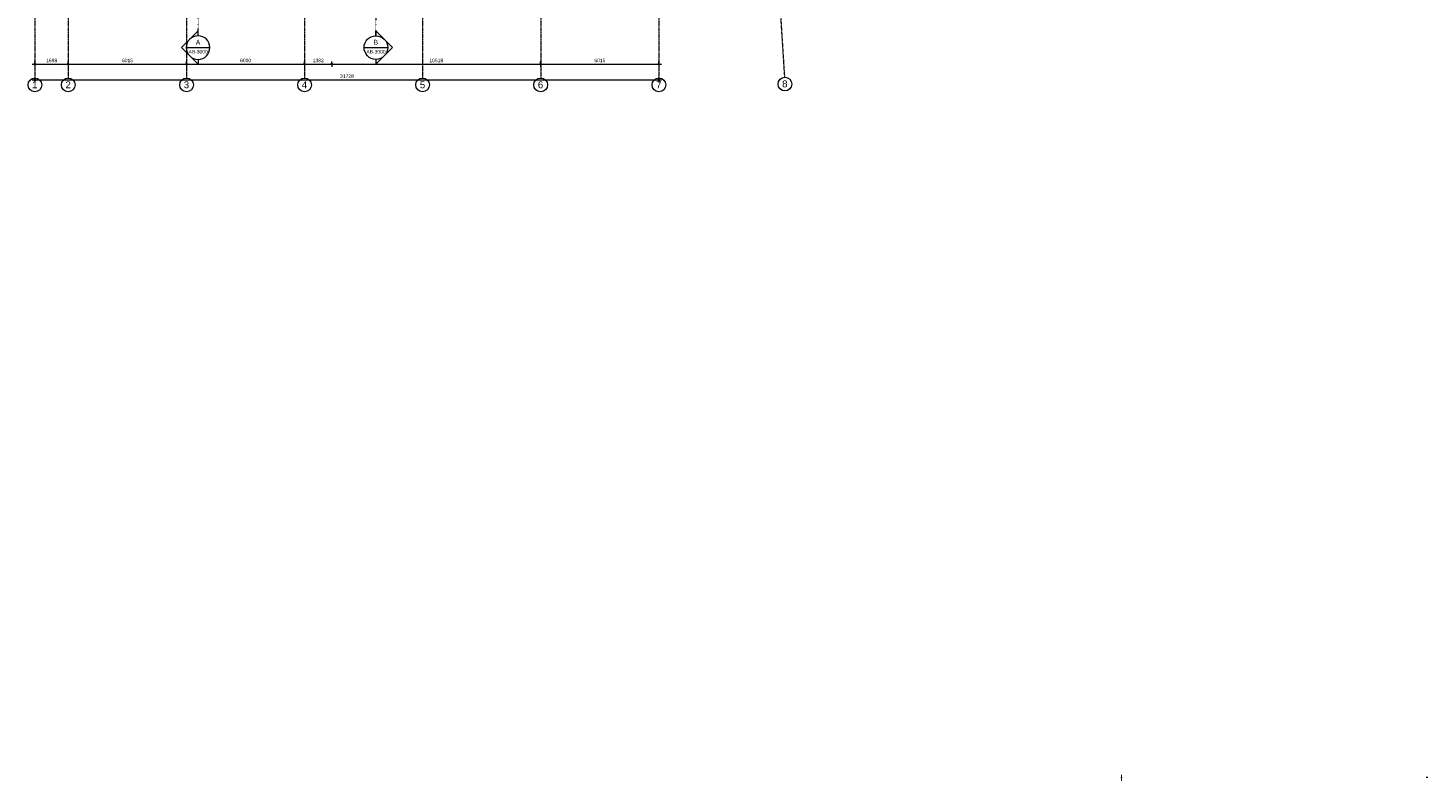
# Model space of a CAD drawing. Header units: millimetres. Extents: x 12885 to 91527, y 4686 to 113492.
# Tile 1 of 3: x 20354 to 91527, y 4686 to 42849. Entities that reach past the tile are written whole.
import ezdxf

# ---------------------------------------------------------------- set-up
doc = ezdxf.new("R2010")
doc.units = ezdxf.units.MM
for name, pattern in [('Afbreeklijn', [9, 5, -2, 0, -2]), ('ARC Grid Line', [22.225, 12.7, -3.175, 3.175, -3.175]), ('ARC Section Line', [17, 10, -3, 0, -1, 0, -3])]:
    doc.linetypes.add(name, pattern=pattern)
for name, color, linetype, lineweight in [('A--L$01A__Algemeen', 7, 'Continuous', 9), ('A--L$07A__Stramien', 1, 'Continuous', 13), ('A--LD20__DetailPenFijn', 2, 'Continuous', 15), ('A--LD30__DetailPenMiddel', 3, 'Continuous', 9), ('A--M$01A__Algemeen', 1, 'Continuous', 13), ('A--M$01A__Algemeen-100', 1, 'Continuous', 13), ('A--T$01A__Algemeen', 1, 'Continuous', 13), ('A--T$07A__Stramien', 1, 'Continuous', 13)]:
    doc.layers.add(name, color=color, linetype=linetype, lineweight=lineweight)
doc.styles.add('Arial', font='arial.ttf', dxfattribs={"height": 350})
doc.styles.add('Arial_1', font='arial.ttf', dxfattribs={"height": 250})
doc.styles.add('Arial_2', font='arial.ttf', dxfattribs={"height": 180})
doc.styles.add('Arial_3', font='arial.ttf', dxfattribs={"height": 3.5})
doc.styles.add('Arial_4', font='arial.ttf', dxfattribs={"height": 2.5})
doc.styles.add('Arial_B', font='arial.ttf', dxfattribs={"height": 3.5})
doc.dimstyles.new('00_ARC_dimension_1_8mm', dxfattribs={"dimscale": 304.8, "dimtxt": 183.646692, "dimasz": 1.049869, "dimexe": 0.426509, "dimexo": 0.0625, "dimgap": 0.164042, "dimtad": 1, "dimdec": 0, "dimzin": 0, "dimdsep": 46, "dimtxsty": 'Arial_2', "dimblk1": 'DOTSMALL', "dimblk2": 'DOTSMALL', "dimsah": 1, "dimcen": 0.09, "dimdle": 0.426509, "dimadec": 3, "dimazin": 0, "dimtfac": 1, "dimtdec": 4, "dimtix": 1, "dimtmove": 0, "dimatfit": 3, "dimfxl": 0.426509, "dimfxlon": 1, "dimtvp": 1, "dimtolj": 1, "dimtzin": 0, "dimarcsym": 2})

# ---------------------------------------------------------------- blocks, each defined once
blk = doc.blocks.new('Grid - 3_5mm-18301-AB-1e verdieping')
at = {"layer": 'A--T$07A__Stramien'}
blk.add_circle((0, 0), 3.5, dxfattribs=at)
blk = doc.blocks.new('Section - Default-5518-AB-1e verdieping')
at = {"layer": 'A--L$01A__Algemeen', "lineweight": 13}
for p, q in [((-6, 8.49), (-14.49, 0)), ((-6, 8.49), (2.49, 0)), ((-12, 0), (-14.49, 0)), ((0, 0), (2.49, 0))]:
    blk.add_line(p, q, dxfattribs=at)
for start, end in [(360, 180), (180, 360)]:
    blk.add_arc((-6, 0), 6, start, end, dxfattribs=at)
blk = doc.blocks.new('DIMBLOCK10-AB-1e verdieping')
at = {"layer": 'A--M$01A__Algemeen-100'}
h = blk.add_hatch(color=256, dxfattribs=at)
edge = h.paths.add_edge_path()
edge.add_arc((20704, 40205), 40, 0, 360)
h = blk.add_hatch(color=256, dxfattribs=at)
edge = h.paths.add_edge_path()
edge.add_arc((52432, 40205), 40, 0, 360)
for p, q in [((20574, 40205), (52562, 40205)), ((20704, 40205), (20704, 40335)), ((20704, 40205), (20704, 40075)), ((52432, 40205), (52432, 40335)), ((52432, 40205), (52432, 40075))]:
    blk.add_line(p, q, dxfattribs=at)
for centre in [(20704, 40205), (52432, 40205)]:
    blk.add_circle(centre, 40, dxfattribs=at)
at = {"layer": 'A--M$01A__Algemeen-100', "color": 0, "insert": (36222, 40488), "char_height": 180, "width": 830.65, "attachment_point": 1, "line_spacing_factor": 0.941778, "style": 'Arial_2'}
blk.add_mtext('31728', dxfattribs=at)
blk = doc.blocks.new('_DotSmall')
at = {"color": 0, "linetype": 'ByBlock', "const_width": 0.5}
blk.add_lwpolyline([(-0.0625, 0, 1), (0.0625, 0, 1)], format="xyb", close=True, dxfattribs=at)
blk = doc.blocks.new('DIMBLOCK11-AB-1e verdieping')
at = {"layer": 'A--M$01A__Algemeen-100'}
h = blk.add_hatch(color=256, dxfattribs=at)
edge = h.paths.add_edge_path()
edge.add_arc((20704, 41005), 40, 0, 360)
h = blk.add_hatch(color=256, dxfattribs=at)
edge = h.paths.add_edge_path()
edge.add_arc((22402, 41005), 40, 0, 360)
for p, q in [((20574, 41005), (22402, 41005)), ((20704, 41005), (20704, 41135)), ((20704, 41005), (20704, 40875)), ((22402, 41005), (22402, 41135)), ((22402, 41005), (22402, 40875))]:
    blk.add_line(p, q, dxfattribs=at)
for centre in [(20704, 41005), (22402, 41005)]:
    blk.add_circle(centre, 40, dxfattribs=at)
at = {"layer": 'A--M$01A__Algemeen-100', "color": 0, "insert": (21276, 41288), "char_height": 180, "width": 664.52, "attachment_point": 1, "line_spacing_factor": 0.941778, "style": 'Arial_2'}
blk.add_mtext('1698', dxfattribs=at)
blk = doc.blocks.new('DIMBLOCK12-AB-1e verdieping')
at = {"layer": 'A--M$01A__Algemeen-100'}
h = blk.add_hatch(color=256, dxfattribs=at)
edge = h.paths.add_edge_path()
edge.add_arc((22402, 41005), 40, 0, 360)
h = blk.add_hatch(color=256, dxfattribs=at)
edge = h.paths.add_edge_path()
edge.add_arc((28417, 41005), 40, 0, 360)
for p, q in [((22402, 41005), (22402, 41135)), ((22402, 41005), (28417, 41005)), ((22402, 41005), (22402, 40875)), ((28417, 41005), (28417, 41135)), ((28417, 41005), (28417, 40875))]:
    blk.add_line(p, q, dxfattribs=at)
for centre in [(22402, 41005), (28417, 41005)]:
    blk.add_circle(centre, 40, dxfattribs=at)
at = {"layer": 'A--M$01A__Algemeen-100', "color": 0, "insert": (25133, 41288), "char_height": 180, "width": 664.52, "attachment_point": 1, "line_spacing_factor": 0.941778, "style": 'Arial_2'}
blk.add_mtext('6015', dxfattribs=at)
blk = doc.blocks.new('DIMBLOCK13-AB-1e verdieping')
at = {"layer": 'A--M$01A__Algemeen-100'}
h = blk.add_hatch(color=256, dxfattribs=at)
edge = h.paths.add_edge_path()
edge.add_arc((28417, 41005), 40, 0, 360)
h = blk.add_hatch(color=256, dxfattribs=at)
edge = h.paths.add_edge_path()
edge.add_arc((34417, 41005), 40, 0, 360)
for p, q in [((28417, 41005), (28417, 41135)), ((28417, 41005), (34417, 41005)), ((28417, 41005), (28417, 40875)), ((34417, 41005), (34417, 41135)), ((34417, 41005), (34417, 40875))]:
    blk.add_line(p, q, dxfattribs=at)
for centre in [(28417, 41005), (34417, 41005)]:
    blk.add_circle(centre, 40, dxfattribs=at)
at = {"layer": 'A--M$01A__Algemeen-100', "color": 0, "insert": (31140, 41288), "char_height": 180, "width": 664.52, "attachment_point": 1, "line_spacing_factor": 0.941778, "style": 'Arial_2'}
blk.add_mtext('6000', dxfattribs=at)
blk = doc.blocks.new('DIMBLOCK14-AB-1e verdieping')
at = {"layer": 'A--M$01A__Algemeen-100'}
h = blk.add_hatch(color=256, dxfattribs=at)
edge = h.paths.add_edge_path()
edge.add_arc((34417, 41005), 40, 0, 360)
h = blk.add_hatch(color=256, dxfattribs=at)
edge = h.paths.add_edge_path()
edge.add_arc((35799, 41005), 40, 0, 360)
for p, q in [((34417, 41005), (34417, 41135)), ((34417, 41005), (35799, 41005)), ((34417, 41005), (34417, 40875)), ((35799, 41005), (35799, 41135)), ((35799, 41005), (35799, 40875))]:
    blk.add_line(p, q, dxfattribs=at)
for centre in [(34417, 41005), (35799, 41005)]:
    blk.add_circle(centre, 40, dxfattribs=at)
at = {"layer": 'A--M$01A__Algemeen-100', "color": 0, "insert": (34831, 41288), "char_height": 180, "width": 664.52, "attachment_point": 1, "line_spacing_factor": 0.941778, "style": 'Arial_2'}
blk.add_mtext('1382', dxfattribs=at)
blk = doc.blocks.new('DIMBLOCK15-AB-1e verdieping')
at = {"layer": 'A--M$01A__Algemeen-100'}
h = blk.add_hatch(color=256, dxfattribs=at)
edge = h.paths.add_edge_path()
edge.add_arc((35799, 41005), 40, 0, 360)
h = blk.add_hatch(color=256, dxfattribs=at)
edge = h.paths.add_edge_path()
edge.add_arc((46417, 41005), 40, 0, 360)
for p, q in [((35799, 41005), (35799, 41135)), ((35799, 41005), (46417, 41005)), ((35799, 41005), (35799, 40875)), ((46417, 41005), (46417, 41135)), ((46417, 41005), (46417, 40875))]:
    blk.add_line(p, q, dxfattribs=at)
for centre in [(35799, 41005), (46417, 41005)]:
    blk.add_circle(centre, 40, dxfattribs=at)
at = {"layer": 'A--M$01A__Algemeen-100', "color": 0, "insert": (40762, 41288), "char_height": 180, "width": 830.65, "attachment_point": 1, "line_spacing_factor": 0.941778, "style": 'Arial_2'}
blk.add_mtext('10618', dxfattribs=at)
blk = doc.blocks.new('DIMBLOCK16-AB-1e verdieping')
at = {"layer": 'A--M$01A__Algemeen-100'}
h = blk.add_hatch(color=256, dxfattribs=at)
edge = h.paths.add_edge_path()
edge.add_arc((46417, 41005), 40, 0, 360)
h = blk.add_hatch(color=256, dxfattribs=at)
edge = h.paths.add_edge_path()
edge.add_arc((52432, 41005), 40, 0, 360)
for p, q in [((46417, 41005), (46417, 41135)), ((46417, 41005), (52562, 41005)), ((46417, 41005), (46417, 40875)), ((52432, 41005), (52432, 41135)), ((52432, 41005), (52432, 40875))]:
    blk.add_line(p, q, dxfattribs=at)
for centre in [(46417, 41005), (52432, 41005)]:
    blk.add_circle(centre, 40, dxfattribs=at)
at = {"layer": 'A--M$01A__Algemeen-100', "color": 0, "insert": (49148, 41288), "char_height": 180, "width": 664.52, "attachment_point": 1, "line_spacing_factor": 0.941778, "style": 'Arial_2'}
blk.add_mtext('6015', dxfattribs=at)

msp = doc.modelspace()

# ---------------------------------------------------------------- hatches: boundary and pattern name
at = {"layer": 'A--L$01A__Algemeen'}
for color, points in [(256, [(75958, 4721.7), (75958, 4731.7), (75933, 4731.7), (75933, 4721.7)]), (256, [(75958, 4708.7), (75958, 4718.7), (75933, 4718.7), (75933, 4708.7)]), (31, [(75958, 4695.8), (75958, 4705.8), (75933, 4705.8), (75933, 4695.8)])]:
    msp.add_hatch(color=color, dxfattribs=at).paths.add_polyline_path(points)

# ---------------------------------------------------------------- linework, layer by layer
at = {"layer": 'A--L$01A__Algemeen', "linetype": 'ARC Section Line', "lineweight": 13}
for p, q in [((38040.4, 88146.5), (38040.4, 42452.2)), ((29001.3, 42452.2), (29001.3, 59554.2))]:
    msp.add_line(p, q, dxfattribs=at)
at = {"layer": 'A--L$01A__Algemeen', "lineweight": 13}
for p, q in [((28401.3, 41852.2), (29601.3, 41852.2)), ((37440.4, 41852.2), (38640.4, 41852.2))]:
    msp.add_line(p, q, dxfattribs=at)
at = {"layer": 'A--L$07A__Stramien', "linetype": 'ARC Grid Line'}
for p, q in [((20704.3, 95686.5), (20704.3, 40299.5)), ((22402.3, 95686.5), (22402.3, 40299.5)), ((28417.3, 95686.5), (28417.3, 40299.5)), ((34417.3, 95686.5), (34417.3, 40299.5)), ((40417.3, 95686.5), (40417.3, 40299.5)), ((46417.3, 95686.5), (46417.3, 40299.5)), ((52432.3, 95686.5), (52432.3, 40299.5)), ((55259.6, 95618), (58813, 40345.2))]:
    msp.add_line(p, q, dxfattribs=at)
at = {"layer": 'A--LD20__DetailPenFijn', "lineweight": 20}
for p, q in [((75958, 4731.7), (75933, 4731.7)), ((75933, 4731.7), (75933, 4721.7)), ((75933, 4721.7), (75958, 4721.7)), ((75958, 4718.7), (75933, 4718.7)), ((75933, 4718.7), (75933, 4708.7)), ((75933, 4708.7), (75958, 4708.7)), ((75958, 4705.8), (75933, 4705.8)), ((75933, 4705.8), (75933, 4695.8)), ((75933, 4695.8), (75958, 4695.8)), ((75958, 4721.7), (75958, 4731.7)), ((75958, 4708.7), (75958, 4718.7)), ((75958, 4695.8), (75958, 4705.8))]:
    msp.add_line(p, q, dxfattribs=at)
at = {"layer": 'A--LD30__DetailPenMiddel', "linetype": 'Afbreeklijn', "lineweight": 100}
msp.add_line((75933, 4687.7), (75958, 4687.7), dxfattribs=at)

# ---------------------------------------------------------------- block references
at = {"layer": 'A--L$01A__Algemeen', "lineweight": 13, "xscale": 99.99999999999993, "yscale": 99.99999999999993, "zscale": 99.99999999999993, "rotation": 90}
msp.add_blockref('Section - Default-5518-AB-1e verdieping', (29001.3, 42452.2), dxfattribs=at)
at = {"layer": 'A--L$01A__Algemeen', "lineweight": 13, "extrusion": (0, 0, -1), "xscale": 99.99999999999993, "yscale": 99.99999999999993, "zscale": 99.99999999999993, "rotation": 90.00000000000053}
msp.add_blockref('Section - Default-5518-AB-1e verdieping', (-38040.4, 42452.2), dxfattribs=at)
at = {"layer": 'A--T$07A__Stramien'}
for p, xscale, yscale, zscale, rotation in [((20704.3, 39949.5), 99.99999999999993, 99.99999999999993, 99.99999999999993, 180), ((22402.3, 39949.5), 99.99999999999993, 99.99999999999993, 99.99999999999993, 180), ((28417.3, 39949.5), 99.99999999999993, 99.99999999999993, 99.99999999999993, 180), ((34417.3, 39949.5), 99.99999999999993, 99.99999999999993, 99.99999999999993, 180), ((40417.3, 39949.5), 99.99999999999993, 99.99999999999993, 99.99999999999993, 180), ((46417.3, 39949.5), 99.99999999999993, 99.99999999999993, 99.99999999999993, 180), ((52432.3, 39949.5), 99.99999999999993, 99.99999999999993, 99.99999999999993, 180), ((58835.5, 39995.9), 99.99999999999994, 99.99999999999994, 99.99999999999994, 183.6783803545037)]:
    msp.add_blockref('Grid - 3_5mm-18301-AB-1e verdieping', p, dxfattribs=dict(at, xscale=xscale, yscale=yscale, zscale=zscale, rotation=rotation))

# ---------------------------------------------------------------- texts
at = {"layer": 'A--L$01A__Algemeen', "lineweight": 13, "attachment_point": 1}
for s, insert, char_height, width, style in [('A', (28882.2, 42246.7), 250, 280.591, 'Arial_1'), ('B', (37921.4, 42246.7), 250, 280.591, 'Arial_1'), ('AB-3000', (28515.2, 41731.4), 180, 1170.464, 'Arial_2'), ('AB-3000', (37554.4, 41731.4), 180, 1170.464, 'Arial_2')]:
    msp.add_mtext(s, dxfattribs=dict(at, insert=insert, char_height=char_height, width=width, style=style))
at = {"layer": 'A--T$01A__Algemeen', "color": 7, "attachment_point": 1}
for s, insert, char_height, width, style in [('Legenda AB', (75933.1, 4742), 3.5, 33.27, 'Arial_3'), ('vtw scope', (75959.4, 4702), 2.5, 18.84, 'Arial_4'), ('scope regio', (75959.4, 4689), 2.5, 21.886, 'Arial_4'), ('in scope', (75959.4, 4728), 2.5, 15.633, 'Arial_4'), ('uit scope', (75959.4, 4715), 2.5, 16.835, 'Arial_4'), ('\\LAlle maatvoering in het werk te controleren', (91430.8, 4741.8), 3.5, 123.781, 'Arial_B')]:
    msp.add_mtext(s, dxfattribs=dict(at, insert=insert, char_height=char_height, width=width, style=style))
at = {"layer": 'A--T$07A__Stramien', "char_height": 350, "width": 336.709, "attachment_point": 1, "style": 'Arial'}
for s, insert in [('1', (20561.9, 40133.4)), ('2', (22259.9, 40133.4)), ('3', (28274.9, 40133.4)), ('4', (34274.9, 40133.4)), ('5', (40274.9, 40133.4)), ('6', (46274.9, 40133.4)), ('7', (52289.9, 40133.4)), ('8', (58692.9, 40179.8))]:
    msp.add_mtext(s, dxfattribs=dict(at, insert=insert))

# ---------------------------------------------------------------- dimensions: what is measured, and where the dimension line sits
at = {"layer": 'A--M$01A__Algemeen'}
for base, p1, p2, override, picture, middle in [((22402.3, 41004.8), (20704.3, 41134.8), (22402.3, 41134.8), {"dimpost": '<>', "dimfxl": 1698}, 'DIMBLOCK11-AB-1e verdieping', (21553.3, 41146.7)), ((28417.3, 41004.8), (22402.3, 41134.8), (28417.3, 41134.8), {"dimpost": '<>', "dimfxl": 6015}, 'DIMBLOCK12-AB-1e verdieping', (25409.8, 41146.7)), ((34417.3, 41004.8), (28417.3, 41134.8), (34417.3, 41134.8), {"dimpost": '<>', "dimfxl": 6000}, 'DIMBLOCK13-AB-1e verdieping', (31417.3, 41146.7)), ((35799.3, 41004.8), (34417.3, 41134.8), (35799.3, 41134.8), {"dimpost": '<>', "dimfxl": 1382}, 'DIMBLOCK14-AB-1e verdieping', (35108.3, 41146.8)), ((46417.3, 41004.8), (35799.3, 41134.8), (46417.3, 41134.8), {"dimpost": '<>', "dimfxl": 10618}, 'DIMBLOCK15-AB-1e verdieping', (41108.3, 41146.7)), ((52432.3, 41004.8), (46417.3, 41134.8), (52432.3, 41134.8), {"dimpost": '<>', "dimfxl": 6015}, 'DIMBLOCK16-AB-1e verdieping', (49424.8, 41146.7)), ((52432.3, 40204.8), (20704.3, 40334.8), (52432.3, 40334.8), {"dimpost": '<>', "dimfxl": 31728}, 'DIMBLOCK10-AB-1e verdieping', (36568.3, 40346.8))]:
    dim = msp.add_linear_dim(base=base, p1=p1, p2=p2, dimstyle='00_ARC_dimension_1_8mm', override=override, dxfattribs=at)
    dim.commit()
    dim.dimension.update_dxf_attribs({"geometry": picture, "text_midpoint": middle})

doc.saveas('drawing.dxf')
